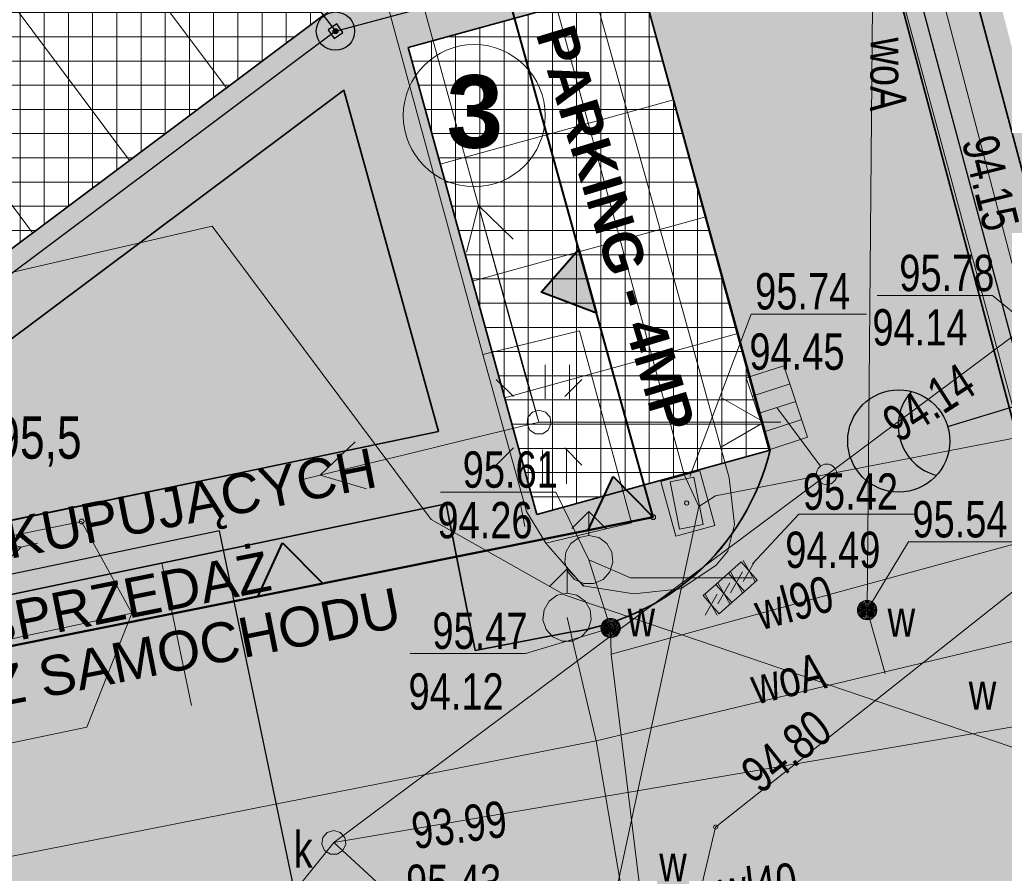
# Model space of a CAD drawing. Header units: metres. Extents: x -320 to 5572509, y -47 to 5960263.
# Tile 34 of 59: x 5572147 to 5572167, y 5960116 to 5960134. Entities that reach past the tile are written whole.
import ezdxf

# ---------------------------------------------------------------- set-up
doc = ezdxf.new("R2010")
doc.units = ezdxf.units.M
doc.header["$MEASUREMENT"] = 0
for name, color, linetype in [('203-Punkt_zalamania_granicy_dzi', 7, 'Continuous'), ('218-Granica_uzytku', 7, 'Continuous'), ('219-Linia_granicy', 7, 'Continuous'), ('422-Kraweznik_jezdni', 7, 'Continuous'), ('EGB_PunktGraniczny', 7, 'Continuous'), ('hydrant__punkt_', 7, 'Continuous'), ('IS_do likwidacji', 7, 'Continuous'), ('IS_KD', 7, 'Continuous'), ('komora_podziemna_-_przewod_tele', 7, 'Continuous'), ('kratka_sciekowa__punkt_', 7, 'Continuous'), ('kraweznik', 7, 'Continuous'), ('latarnia_na_slupie_lub_maszcie_', 7, 'Continuous'), ('Nowe_810-G Ogólne', 7, 'Continuous'), ('Nowe_830-G Teksty Etykiety', 7, 'Continuous'), ('Nowe_LINIA ZABUDOWY', 7, 'Continuous'), ('przewod_elektroenergetyczny__li', 7, 'Continuous'), ('przewod_elektroenergetyczny_nis', 7, 'Continuous'), ('przewod_inny__linia_', 7, 'Continuous'), ('przewod_kanalizacyjny__linia_', 7, 'Continuous'), ('przewod_telekomunikacyjny__lini', 7, 'Continuous'), ('przewod_wodociagowy__linia_', 7, 'Continuous'), ('przewod_wodociagowy__linia_-Atr', 7, 'Continuous'), ('punkt_o_okreslonej_wysokosci__s', 7, 'Continuous'), ('rzedne_teren', 7, 'Continuous'), ('slup__punkt_', 7, 'Continuous'), ('slup_EN', 7, 'Continuous'), ('szafa_sterownicza_-_siec_teleko', 7, 'Continuous'), ('trawnik', 7, 'Continuous'), ('wlaz_okragly_-_siec_kanalizacyj', 7, 'Continuous'), ('WOSZCZALSKI_kabel_ośw', 7, 'Continuous'), ('WOSZCZALSKI_słup', 7, 'Continuous'), ('WOSZCZALSKI_wlz', 7, 'Continuous'), ('zasuwa_-_siec_wodociagowa__punk', 7, 'Continuous')]:
    doc.layers.add(name, color=color, linetype=linetype)
doc.styles.add('GENERATED_STYLE_1', font='arial.ttf')
doc.styles.add('GENERATED_STYLE_2', font='arialbd.ttf')
doc.styles.add('GENERATED_STYLE_3', font='arial.ttf')
pattern_1 = [(0, (5572434.6074, 5960128.98037), (0, 0.5), []), (90, (5572434.6074, 5960128.98037), (-0.5, 0), [])]

# ---------------------------------------------------------------- blocks, each defined once
blk = doc.blocks.new('Wypełnienie_1', base_point=(5572434.607, 5960129.98))
at = {"layer": 'Nowe_810-G Ogólne', "linetype": 'Continuous', "lineweight": 0, "true_color": 0x233708}
blk.add_hatch(color=78, dxfattribs=at).paths.add_polyline_path([(5572160.166, 5960159.578), (5572160.72, 5960159.992), (5572170.082, 5960123.614), (5572169.753, 5960123.549), (5572169.706, 5960123.561)])
at = {"layer": 'Nowe_810-G Ogólne', "color": 18, "lineweight": 35, "true_color": 0x030303}
blk.add_line((5572169.706, 5960123.561), (5572160.166, 5960159.578), dxfattribs=at)
blk = doc.blocks.new('Wypełnienie_2', base_point=(5572434.607, 5960129.98))
at = {"layer": 'Nowe_810-G Ogólne', "linetype": 'Continuous', "lineweight": 0, "true_color": 0x515151}
blk.add_hatch(color=251, dxfattribs=at).paths.add_polyline_path([(5572158.432, 5960122.51), (5572159.071, 5960122.631), (5572159.069, 5960122.638)])
blk = doc.blocks.new('Wypełnienie_3', base_point=(5572434.607, 5960129.98))
at = {"layer": 'Nowe_810-G Ogólne', "linetype": 'Continuous', "lineweight": 18, "true_color": 0xaaaaaa}
h = blk.add_hatch(dxfattribs=at)
h.set_pattern_fill('HLNHER', color=253, style=0, pattern_type=2)
h.set_pattern_definition([(0, (5572149.7395, 5960118.78482), (0.4, 0.4), [1.2, -0.4]), (90, (5572150.1395, 5960118.78482), (0.4, 0.4), [1.2, -0.4])])
h.paths.add_polyline_path([(5572119.97, 5960117.89), (5572120.79, 5960116.24), (5572121.5, 5960115.44), (5572122.21, 5960114.9), (5572122.744, 5960114.747), (5572123.317, 5960114.61), (5572125.049, 5960114.484), (5572125.85, 5960114.536), (5572130.069, 5960115.384), (5572138.896, 5960117.224), (5572138.292, 5960120.162), (5572155.913, 5960123.836), (5572156.128, 5960122.746), (5572156.512, 5960120.804), (5572158.44, 5960121.177, 0.308603), (5572162.603, 5960124.945), (5572162.588, 5960124.941), (5572159.946, 5960134.586, 0.184142), (5572158.882, 5960138.039, 0.30603), (5572153.265, 5960140.081), (5572156.26, 5960136.077), (5572154.662, 5960134.882), (5572153.377, 5960133.921), (5572150.385, 5960137.922), (5572132.367, 5960124.445), (5572135.36, 5960120.444), (5572132.563, 5960118.352), (5572126.584, 5960126.337), (5572160.589, 5960151.83), (5572160.598, 5960151.818), (5572164.203, 5960138.326), (5572167.783, 5960124.929), (5572168.21, 5960124.22), (5572168.9, 5960123.8), (5572169.83, 5960123.57), (5572174.572, 5960124.504), (5572179.02, 5960125.38), (5572179.509, 5960123.378), (5572174.84, 5960122.49), (5572175.83, 5960117.16), (5572172.73, 5960116.07), (5572172.04, 5960115.89), (5572172.14, 5960115.5), (5572169.94, 5960114.91), (5572169.87, 5960115.15), (5572168.91, 5960114.87), (5572168.98, 5960114.64), (5572166.56, 5960113.95), (5572166.5, 5960114.18), (5572165.87, 5960114.02), (5572165.8, 5960114.35), (5572165.93, 5960114.38), (5572165.75, 5960115.18), (5572164.8, 5960114.95), (5572164.9, 5960114.62), (5572162.28, 5960113.85), (5572162.19, 5960114.18), (5572161.68, 5960114.04), (5572161.87, 5960113.34), (5572162, 5960113.37), (5572162.29, 5960112.25), (5572162.17, 5960112.22), (5572162.4, 5960111.41), (5572162.58, 5960111.47), (5572162.91, 5960110.26), (5572162.72, 5960110.2), (5572162.83, 5960109.77), (5572163.48, 5960110.04), (5572164.37, 5960110.27), (5572164.48, 5960109.75), (5572164.653, 5960109.787), (5572165.19, 5960107.36), (5572165.02, 5960107.32), (5572165.16, 5960106.72), (5572165.33, 5960106.75), (5572166.43, 5960101.86), (5572165.96, 5960101.76), (5572166.13, 5960100.99), (5572166.46, 5960101.07), (5572167.15, 5960097.97), (5572166.82, 5960097.9), (5572166.95, 5960097.33), (5572167.648, 5960093.703), (5572162.9, 5960092.8), (5572161.41, 5960092.47), (5572149.154, 5960089.965), (5572149.759, 5960086.924), (5572146.898, 5960086.382), (5572145.75, 5960086.12), (5572145.189, 5960089.209), (5572130.631, 5960086.296), (5572128.388, 5960097.519), (5572154.739, 5960102.778), (5572155.796, 5960097.376, 0.32921), (5572156.91, 5960099.21), (5572155.67, 5960105.421), (5572155.663, 5960105.419), (5572154.052, 5960113.522, 0.326644), (5572152.363, 5960114.76), (5572153.626, 5960108.47), (5572124.891, 5960102.732), (5572123.764, 5960109.015), (5572123.037, 5960107.846), (5572122.57, 5960106.94), (5572122.235, 5960105.804), (5572122.128, 5960104.217), (5572120.82, 5960112.281)])
h.paths.add_polyline_path([(5572160.986, 5960109.404), (5572161.476, 5960109.501), (5572161.772, 5960108.036), (5572163.15, 5960108.307), (5572165.611, 5960095.766), (5572163.741, 5960095.398)], flags=0)
at = {"layer": 'Nowe_810-G Ogólne', "color": 18, "lineweight": 35, "true_color": 0x030303}
for p, q in [((5572164.203, 5960138.326), (5572167.783, 5960124.929)), ((5572162.588, 5960124.941), (5572159.946, 5960134.586)), ((5572162.603, 5960124.945), (5572162.588, 5960124.941)), ((5572138.292, 5960120.162), (5572155.913, 5960123.836)), ((5572155.913, 5960123.836), (5572156.128, 5960122.746)), ((5572156.128, 5960122.746), (5572156.512, 5960120.804)), ((5572156.512, 5960120.804), (5572158.44, 5960121.177))]:
    blk.add_line(p, q, dxfattribs=at)
blk.add_arc((5572157.759, 5960126.113), 4.983, 277.8449, 346.4465, dxfattribs=at)
blk = doc.blocks.new('Wypełnienie_13', base_point=(5572434.607, 5960129.98))
at = {"layer": 'Nowe_810-G Ogólne', "linetype": 'Continuous', "lineweight": 0, "true_color": 0x233708}
blk.add_hatch(color=78, dxfattribs=at).paths.add_polyline_path([(5572160.166, 5960159.578), (5572160.72, 5960159.992), (5572170.082, 5960123.614), (5572169.753, 5960123.549), (5572169.706, 5960123.561)])
at = {"layer": 'Nowe_810-G Ogólne', "color": 18, "lineweight": 35, "true_color": 0x030303}
blk.add_line((5572169.706, 5960123.561), (5572160.166, 5960159.578), dxfattribs=at)
blk = doc.blocks.new('Wypełnienie_26', base_point=(5572434.607, 5960129.98))
at = {"layer": 'Nowe_810-G Ogólne', "linetype": 'Continuous', "lineweight": 18, "true_color": 0x929292}
h = blk.add_hatch(dxfattribs=at)
h.set_pattern_fill('SIATKA_25X25', color=252, style=0, pattern_type=2)
h.set_pattern_definition(pattern_1)
h.paths.add_polyline_path([(5572150.383, 5960137.92), (5572132.362, 5960124.448), (5572135.353, 5960120.446), (5572153.374, 5960133.919)])
at = {"layer": 'Nowe_810-G Ogólne', "color": 18, "lineweight": 35, "true_color": 0x030303}
blk.add_line((5572135.353, 5960120.446), (5572153.374, 5960133.919), dxfattribs=at)
blk = doc.blocks.new('Wypełnienie_27', base_point=(5572434.607, 5960129.98))
at = {"layer": 'Nowe_810-G Ogólne', "linetype": 'Continuous', "lineweight": 18, "true_color": 0x929292}
h = blk.add_hatch(dxfattribs=at)
h.set_pattern_fill('SIATKA_25X25', color=252, style=0, pattern_type=2)
h.set_pattern_definition(pattern_1)
h.paths.add_polyline_path([(5572155.126, 5960133.258), (5572157.783, 5960123.615), (5572162.604, 5960124.944), (5572159.946, 5960134.586)])
at = {"layer": 'Nowe_810-G Ogólne', "color": 18, "lineweight": 35, "true_color": 0x030303}
for p, q in [((5572159.946, 5960134.586), (5572155.126, 5960133.258)), ((5572162.604, 5960124.944), (5572159.946, 5960134.586)), ((5572155.126, 5960133.258), (5572157.783, 5960123.615)), ((5572157.783, 5960123.615), (5572162.604, 5960124.944))]:
    blk.add_line(p, q, dxfattribs=at)
blk = doc.blocks.new('Wypełnienie_56', base_point=(5572434.607, 5960129.98))
at = {"layer": 'Nowe_810-G Ogólne', "linetype": 'Continuous', "lineweight": 0, "true_color": 0x233708}
blk.add_hatch(color=78, dxfattribs=at).paths.add_polyline_path([(5572139.985, 5960122.051), (5572153.795, 5960132.377), (5572155.752, 5960125.328)])
at = {"layer": 'Nowe_810-G Ogólne', "color": 18, "lineweight": 35, "true_color": 0x030303}
for p, q in [((5572139.985, 5960122.051), (5572153.795, 5960132.377)), ((5572153.795, 5960132.377), (5572155.752, 5960125.328)), ((5572155.752, 5960125.328), (5572139.985, 5960122.051))]:
    blk.add_line(p, q, dxfattribs=at)
blk = doc.blocks.new('Wypełnienie_60', base_point=(5572434.607, 5960129.98))
at = {"layer": 'Nowe_810-G Ogólne', "linetype": 'Continuous', "lineweight": 0, "true_color": 0x233708}
blk.add_hatch(color=78, dxfattribs=at).paths.add_polyline_path([(5572168.35, 5960090.54), (5572166.95, 5960097.33), (5572176.85, 5960099.97), (5572172.73, 5960116.07), (5572175.068, 5960117.033), (5572175.38, 5960115.42), (5572181.24, 5960093.01), (5572172.22, 5960091.32)])
at = {"layer": 'Nowe_810-G Ogólne', "color": 18, "lineweight": 35, "true_color": 0x030303}
for p, q in [((5572172.73, 5960116.07), (5572175.068, 5960117.033)), ((5572175.068, 5960117.033), (5572175.38, 5960115.42)), ((5572176.85, 5960099.97), (5572172.73, 5960116.07)), ((5572175.38, 5960115.42), (5572181.24, 5960093.01)), ((5572166.95, 5960097.33), (5572176.85, 5960099.97)), ((5572168.35, 5960090.54), (5572166.95, 5960097.33)), ((5572181.24, 5960093.01), (5572172.22, 5960091.32)), ((5572172.22, 5960091.32), (5572168.35, 5960090.54))]:
    blk.add_line(p, q, dxfattribs=at)
blk = doc.blocks.new('EGBP04_03')
at = {"layer": '203-Punkt_zalamania_granicy_dzi', "color": 7, "lineweight": 13}
blk.add_circle((0, 0), 0.05, dxfattribs=at)
blk = doc.blocks.new('US05')
at = {"layer": 'kratka_sciekowa__punkt_', "color": 7, "lineweight": 13}
for p, q in [((-0.525, 0.25), (-0.175, 0.25)), ((-0.525, -0.25), (-0.525, 0.25)), ((-0.175, 0.25), (0.175, 0.25)), ((-0.175, -0.25), (-0.175, 0.25)), ((0.175, 0.25), (0.525, 0.25)), ((0.175, -0.25), (0.175, 0.25)), ((0.525, -0.25), (0.525, 0.25)), ((-0.525, -0.25), (-0.175, -0.25)), ((-0.175, -0.25), (0.175, -0.25)), ((0.175, -0.25), (0.525, -0.25))]:
    blk.add_line(p, q, dxfattribs=at)
blk = doc.blocks.new('US22')
at = {"layer": 'wlaz_okragly_-_siec_kanalizacyj', "color": 7, "lineweight": 13}
for p, q in [((-0.2274, 0.1039), (-0.1352, 0.2103)), ((-0.1352, 0.2103), (0, 0.25)), ((0, 0.25), (0.1352, 0.2103)), ((0.1352, 0.2103), (0.2274, 0.1039)), ((-0.2475, -0.0356), (-0.2274, 0.1039)), ((0.2274, 0.1039), (0.2475, -0.0356)), ((-0.1889, -0.1637), (-0.2475, -0.0356)), ((-0.0704, -0.2399), (-0.1889, -0.1637)), ((0.1889, -0.1637), (0.0704, -0.2399)), ((0.2475, -0.0356), (0.1889, -0.1637)), ((0.0704, -0.2399), (-0.0704, -0.2399))]:
    blk.add_line(p, q, dxfattribs=at)
blk = doc.blocks.new('US19')
at = {"layer": 'szafa_sterownicza_-_siec_teleko', "color": 7, "lineweight": 13}
for p, q in [((-0.5, 0.25), (0.5, 0.25)), ((-0.5, -0.25), (-0.5, 0.25)), ((0.5, -0.25), (0.5, 0.25)), ((-0.5, -0.25), (0.5, -0.25))]:
    blk.add_line(p, q, dxfattribs=at)
blk = doc.blocks.new('PW01')
at = {"layer": 'punkt_o_okreslonej_wysokosci__s', "color": 7, "lineweight": 13}
for p, q in [((-0.045, 0), (-0.0318, 0.0318)), ((-0.0318, -0.0318), (-0.045, 0)), ((-0.0318, 0.0318), (0, 0.045)), ((0, 0.045), (0.0318, 0.0318)), ((0.0318, 0.0318), (0.045, 0)), ((0.045, 0), (0.0318, -0.0318)), ((0, -0.045), (-0.0318, -0.0318)), ((0.0318, -0.0318), (0, -0.045))]:
    blk.add_line(p, q, dxfattribs=at)
blk = doc.blocks.new('US02')
at = {"layer": 'hydrant__punkt_', "color": 7, "lineweight": 13}
for p, q in [((0, 1), (-0.353, 0.647)), ((0, 1), (0.354, 0.647)), ((0, 0.5), (0, 1)), ((-0.3716, 0.3346), (-0.2034, 0.4568)), ((-0.2034, 0.4568), (0, 0.5)), ((0, 0.5), (0.2034, 0.4568)), ((0.2034, 0.4568), (0.3716, 0.3346)), ((-0.4755, 0.1545), (-0.3716, 0.3346)), ((0.3716, 0.3346), (0.4755, 0.1545)), ((-0.4973, -0.0523), (-0.4755, 0.1545)), ((0.4755, 0.1545), (0.4973, -0.0523)), ((-0.433, -0.25), (-0.4973, -0.0523)), ((0.4973, -0.0523), (0.433, -0.25)), ((-0.2939, -0.4045), (-0.433, -0.25)), ((-0.104, -0.4891), (-0.2939, -0.4045)), ((0.2939, -0.4045), (0.104, -0.4891)), ((0.433, -0.25), (0.2939, -0.4045)), ((0.104, -0.4891), (-0.104, -0.4891))]:
    blk.add_line(p, q, dxfattribs=at)
blk = doc.blocks.new('SUUS25')
at = {"layer": 'zasuwa_-_siec_wodociagowa__punk', "color": 7, "lineweight": 13}
for radius in [0.2, 0.18, 0.16, 0.14, 0.12, 0.1, 0.08, 0.06, 0.04, 0.02]:
    blk.add_circle((0, 0), radius, dxfattribs=at)
blk = doc.blocks.new('SM011')
at = {"layer": 'latarnia_na_slupie_lub_maszcie_', "color": 7, "lineweight": 13}
for p, q in [((-0.53, 0.531), (-0.883, 0.884)), ((0.531, 0.531), (0.884, 0.884)), ((-0.53, -0.53), (-0.883, -0.883)), ((0.531, -0.53), (0.884, -0.883))]:
    blk.add_line(p, q, dxfattribs=at)
blk = doc.blocks.new('SM04')
at = {"layer": 'slup__punkt_', "color": 7, "lineweight": 13}
for p, q in [((-0.2274, 0.1039), (-0.1352, 0.2103)), ((-0.1352, 0.2103), (0, 0.25)), ((0, 0.25), (0.1352, 0.2103)), ((0.1352, 0.2103), (0.2274, 0.1039)), ((-0.2475, -0.0356), (-0.2274, 0.1039)), ((0.2274, 0.1039), (0.2475, -0.0356)), ((-0.1889, -0.1637), (-0.2475, -0.0356)), ((-0.0704, -0.2399), (-0.1889, -0.1637)), ((0.1889, -0.1637), (0.0704, -0.2399)), ((0.2475, -0.0356), (0.1889, -0.1637)), ((0.0704, -0.2399), (-0.0704, -0.2399))]:
    blk.add_line(p, q, dxfattribs=at)
blk = doc.blocks.new('PE04')
at = {"layer": 'przewod_elektroenergetyczny_nis', "color": 7, "lineweight": 13}
for p, q in [((4.65, 0), (3.784, 0.5)), ((0.65, 0), (0, 0)), ((0.65, 0), (1.65, 0)), ((1.65, 0), (2.65, 0)), ((2.65, 0), (3.65, 0)), ((3.65, 0), (4.65, 0)), ((4.65, 0), (3.784, -0.5)), ((4.65, 0), (5, 0))]:
    blk.add_line(p, q, dxfattribs=at)
blk = doc.blocks.new('PTTU04_01')
at = {"layer": 'trawnik', "color": 7, "lineweight": 13}
for p, q in [((-0.25, -0.35), (-0.25, 0.35)), ((0.25, -0.35), (0.25, 0.35))]:
    blk.add_line(p, q, dxfattribs=at)
blk = doc.blocks.new('RTPW02')
at = {"layer": 'rzedne_teren', "color": 7, "lineweight": 13}
blk.add_circle((0, 0), 0.05, dxfattribs=at)
blk = doc.blocks.new('Wypełnienie_99', base_point=(5572434.607, 5960129.98))
at = {"layer": 'WOSZCZALSKI_słup', "linetype": 'Continuous', "lineweight": 30}
blk.add_hatch(color=240, dxfattribs=at).paths.add_polyline_path([(5572153.584, 5960133.569, 1), (5572153.665, 5960133.626, 1)])
blk = doc.blocks.new('Wypełnienie_102', base_point=(5572434.607, 5960129.98))
at = {"layer": 'WOSZCZALSKI_kabel_ośw', "linetype": 'Continuous', "lineweight": 30}
blk.add_hatch(color=240, dxfattribs=at).paths.add_polyline_path([(5572165.526, 5960126.155, 0.564462), (5572166.045, 5960124.425, 0.564462)])
blk = doc.blocks.new('Wypełnienie_143', base_point=(5572434.607, 5960129.98))
at = {"layer": 'Nowe_810-G Ogólne', "linetype": 'Continuous', "lineweight": 0, "true_color": 0x5b5b5b}
h = blk.add_hatch(color=251, dxfattribs=at)
h.paths.add_polyline_path([(5572118.126, 5960128.181), (5572119.97, 5960117.893), (5572120.711, 5960116.412), (5572121.5, 5960115.443), (5572122.371, 5960114.84), (5572123.316, 5960114.613), (5572124.147, 5960114.539), (5572124.98, 5960114.483), (5572125.85, 5960114.539), (5572130.065, 5960115.386), (5572138.895, 5960117.227), (5572138.291, 5960120.165), (5572155.912, 5960123.839), (5572156.511, 5960120.807), (5572158.333, 5960121.167, 0.318488), (5572162.603, 5960124.948), (5572157.783, 5960123.619), (5572155.125, 5960133.261), (5572159.945, 5960134.589, 0.184142), (5572158.881, 5960138.042), (5572132.562, 5960118.355), (5572123.565, 5960130.372), (5572155.78, 5960154.455), (5572159.267, 5960157.045), (5572160.598, 5960151.821), (5572163.212, 5960141.969), (5572163.321, 5960141.619), (5572163.485, 5960141.016), (5572167.782, 5960124.932), (5572168.21, 5960124.223), (5572168.9, 5960123.803), (5572169.694, 5960123.607), (5572160.503, 5960158.308), (5572160.166, 5960159.581), (5572136.352, 5960141.794), (5572136.354, 5960141.791), (5572129.926, 5960136.903, -0.040759), (5572129.106, 5960136.383), (5572126.201, 5960134.213), (5572120.162, 5960129.702)])
h.paths.add_polyline_path([(5572122.27, 5960117.41), (5572120.448, 5960128.043), (5572122.367, 5960129.477), (5572131.139, 5960117.74), (5572123.97, 5960116.303)], flags=0)
h.paths.add_polyline_path([(5572155.752, 5960125.328), (5572140.034, 5960122.087), (5572153.795, 5960132.377)], flags=0)
at = {"layer": 'Nowe_810-G Ogólne', "color": 7, "lineweight": 13}
for p, q in [((5572169.694, 5960123.607), (5572160.503, 5960158.308)), ((5572163.485, 5960141.016), (5572167.782, 5960124.932)), ((5572158.881, 5960138.042), (5572132.562, 5960118.355)), ((5572155.125, 5960133.261), (5572159.945, 5960134.589)), ((5572157.783, 5960123.619), (5572155.125, 5960133.261)), ((5572140.034, 5960122.087), (5572153.795, 5960132.377)), ((5572153.795, 5960132.377), (5572155.752, 5960125.328)), ((5572155.752, 5960125.328), (5572140.034, 5960122.087)), ((5572162.603, 5960124.948), (5572157.783, 5960123.619)), ((5572138.291, 5960120.165), (5572155.912, 5960123.839)), ((5572155.912, 5960123.839), (5572156.511, 5960120.807)), ((5572156.511, 5960120.807), (5572158.333, 5960121.167))]:
    blk.add_line(p, q, dxfattribs=at)
blk.add_arc((5572157.801, 5960126.069), 4.931, 276.1904, 346.8547, dxfattribs=at)
blk = doc.blocks.new('Wypełnienie_157', base_point=(5572434.607, 5960129.98))
at = {"layer": 'Nowe_LINIA ZABUDOWY', "linetype": 'Continuous', "lineweight": 40}
blk.add_hatch(color=250, dxfattribs=at).paths.add_polyline_path([(5572152.02, 5960121.918), (5572152.532, 5960123.027), (5572153.363, 5960122.188)])
at = {"layer": 'Nowe_LINIA ZABUDOWY', "color": 250, "lineweight": 40}
for p, q in [((5572152.02, 5960121.918), (5572152.532, 5960123.027)), ((5572152.532, 5960123.027), (5572153.363, 5960122.188)), ((5572153.363, 5960122.188), (5572152.02, 5960121.918))]:
    blk.add_line(p, q, dxfattribs=at)
blk = doc.blocks.new('Wypełnienie_158', base_point=(5572434.607, 5960129.98))
at = {"layer": 'Nowe_LINIA ZABUDOWY', "linetype": 'Continuous', "lineweight": 40}
blk.add_hatch(color=250, dxfattribs=at).paths.add_polyline_path([(5572158.847, 5960123.29), (5572159.359, 5960124.399), (5572160.19, 5960123.56)])
at = {"layer": 'Nowe_LINIA ZABUDOWY', "color": 250, "lineweight": 40}
for p, q in [((5572158.847, 5960123.29), (5572159.359, 5960124.399)), ((5572159.359, 5960124.399), (5572160.19, 5960123.56)), ((5572160.19, 5960123.56), (5572158.847, 5960123.29))]:
    blk.add_line(p, q, dxfattribs=at)
blk = doc.blocks.new('Wypełnienie_165', base_point=(5572434.607, 5960129.98))
at = {"layer": 'Nowe_LINIA ZABUDOWY', "linetype": 'Continuous', "lineweight": 40}
blk.add_hatch(color=250, dxfattribs=at).paths.add_polyline_path([(5572159.019, 5960127.776), (5572157.877, 5960128.206), (5572158.653, 5960129.096)])
at = {"layer": 'Nowe_LINIA ZABUDOWY', "color": 250, "lineweight": 40}
for p, q in [((5572157.877, 5960128.206), (5572158.653, 5960129.096)), ((5572158.653, 5960129.096), (5572159.019, 5960127.776)), ((5572159.019, 5960127.776), (5572157.877, 5960128.206))]:
    blk.add_line(p, q, dxfattribs=at)

msp = doc.modelspace()

# ---------------------------------------------------------------- linework, layer by layer
at = {"layer": '218-Granica_uzytku', "color": 3, "lineweight": 18, "flags": 128}
for points in [[(5572160.19, 5960123.56), (5572147.48, 5960169.35)], [(5572147.48, 5960169.35), (5572160.19, 5960123.56)], [(5572123.97, 5960116.3), (5572160.19, 5960123.56)], [(5572160.19, 5960123.56), (5572123.97, 5960116.3)]]:
    msp.add_lwpolyline(points, dxfattribs=at)
at = {"layer": '219-Linia_granicy', "color": 178, "lineweight": 18, "flags": 128}
for points in [[(5572160.19, 5960123.56), (5572147.48, 5960169.35)], [(5572160.19, 5960123.56), (5572123.97, 5960116.3)]]:
    msp.add_lwpolyline(points, dxfattribs=at)
at = {"layer": '422-Kraweznik_jezdni', "color": 7, "lineweight": 13, "flags": 128}
for points in [[(5572155.38, 5960147.24), (5572160.78, 5960127.9)], [(5572164.15, 5960138.66), (5572167.86, 5960124.95)], [(5572160.78, 5960127.9), (5572161.76, 5960124.37)], [(5572161.76, 5960124.37), (5572161.87, 5960123.41)], [(5572161.87, 5960123.41), (5572161.73, 5960122.86)], [(5572161.73, 5960122.86), (5572161.49, 5960122.57)], [(5572161.49, 5960122.57), (5572160.76, 5960122.08)], [(5572159.79, 5960121.98), (5572158.74, 5960122.14)], [(5572160.76, 5960122.08), (5572159.79, 5960121.98)]]:
    msp.add_lwpolyline(points, dxfattribs=at)
at = {"layer": 'IS_do likwidacji', "color": 1, "lineweight": 18}
for p, q in [((5572162.049, 5960122.23), (5572162.299, 5960122.663)), ((5572162.299, 5960122.23), (5572162.049, 5960122.663)), ((5572161.786, 5960121.999), (5572162.036, 5960122.432)), ((5572162.036, 5960121.999), (5572161.786, 5960122.432)), ((5572161.524, 5960121.768), (5572161.774, 5960122.201)), ((5572161.774, 5960121.768), (5572161.524, 5960122.201)), ((5572161.261, 5960121.537), (5572161.511, 5960121.97)), ((5572161.511, 5960121.537), (5572161.261, 5960121.97))]:
    msp.add_line(p, q, dxfattribs=at)
at = {"layer": 'IS_KD', "color": 3, "lineweight": 18}
for p, q in [((5572162.891, 5960126.685), (5572162.11, 5960126.436)), ((5572163.381, 5960125.215), (5572162.891, 5960126.685)), ((5572162.11, 5960126.436), (5572162.603, 5960124.956)), ((5572163.016, 5960126.311), (5572162.234, 5960126.062)), ((5572163.136, 5960125.95), (5572162.355, 5960125.701)), ((5572162.745, 5960125.825), (5572163.647, 5960124.615)), ((5572163.261, 5960125.574), (5572162.48, 5960125.325)), ((5572162.603, 5960124.956), (5572163.381, 5960125.215))]:
    msp.add_line(p, q, dxfattribs=at)
msp.add_circle((5572163.774, 5960124.444), 0.213, dxfattribs=at)
at = {"layer": 'komora_podziemna_-_przewod_tele', "color": 30, "lineweight": 18, "flags": 128}
msp.add_lwpolyline([(5572161.15, 5960124.52), (5572161.46, 5960123.39), (5572160.66, 5960123.17), (5572160.35, 5960124.3)], close=True, dxfattribs=at)
at = {"layer": 'kraweznik', "color": 7, "lineweight": 13, "flags": 128}
for points in [[(5572117.996, 5960142.349), (5572117.81, 5960142.33), (5572115.9, 5960140.6), (5572114.44, 5960148.94), (5572116.68, 5960148.47), (5572123.75, 5960149.61), (5572130.43, 5960154.23), (5572132.37, 5960151.37), (5572139.13, 5960156.12), (5572140.8, 5960153.17), (5572147.23, 5960157.86), (5572149.06, 5960154.84), (5572156.67, 5960126.92), (5572157.57, 5960123.68), (5572157.97, 5960123.02)], [(5572148.38, 5960123.47), (5572124.32, 5960118.54), (5572120.1, 5960142.56), (5572117.81, 5960142.33)], [(5572148.38, 5960123.47), (5572149.42, 5960121.58)], [(5572157.97, 5960123.02), (5572158.74, 5960122.14)], [(5572149.42, 5960121.58), (5572148.49, 5960119.22), (5572143.25, 5960118.13)]]:
    msp.add_lwpolyline(points, dxfattribs=at)
at = {"layer": 'Nowe_810-G Ogólne', "color": 250, "lineweight": 40}
for q in [(5572147.48, 5960169.35), (5572123.967, 5960116.281)]:
    msp.add_line((5572160.19, 5960123.56), q, dxfattribs=at)
at = {"layer": 'Nowe_810-G Ogólne', "color": 250, "lineweight": 18, "true_color": 0x1f1f1f}
for p, q in [((5572151.374, 5960132.425), (5572148.38, 5960136.424)), ((5572149.371, 5960130.929), (5572146.377, 5960134.928)), ((5572159.946, 5960134.586), (5572155.126, 5960133.258)), ((5572147.368, 5960129.433), (5572144.374, 5960133.432)), ((5572160.61, 5960132.176), (5572155.79, 5960130.848)), ((5572161.275, 5960129.765), (5572156.454, 5960128.437)), ((5572161.939, 5960127.355), (5572157.119, 5960126.027)), ((5572157.539, 5960123.365), (5572157.439, 5960123.863)), ((5572150.039, 5960122.611), (5572150.652, 5960119.671))]:
    msp.add_line(p, q, dxfattribs=at)
at = {"layer": 'Nowe_810-G Ogólne', "color": 7, "lineweight": 50}
msp.add_line((5572123.97, 5960116.303), (5572160.19, 5960123.56), dxfattribs=at)
at = {"layer": 'Nowe_810-G Ogólne', "color": 7, "lineweight": 13}
msp.add_circle((5572156.492, 5960131.854), 1.467, dxfattribs=at)
at = {"layer": 'przewod_elektroenergetyczny__li', "color": 1, "lineweight": 18, "flags": 128}
msp.add_lwpolyline([(5572143.62, 5960167.89), (5572146.81, 5960164.17), (5572149.17, 5960157.26), (5572150.31, 5960152.83), (5572150.4, 5960152.11), (5572150.66, 5960151.67), (5572152.71, 5960144.06), (5572157.52, 5960126.59), (5572157.83, 5960125.52)], dxfattribs=at)
at = {"layer": 'przewod_inny__linia_', "color": 7, "lineweight": 13, "flags": 128}
msp.add_lwpolyline([(5572133.762, 5960052.195), (5572133.34, 5960053.97), (5572127.73, 5960082.35), (5572127.21, 5960084.14), (5572133.78, 5960085.74), (5572135.13, 5960085.21), (5572146.3, 5960087.75), (5572150.19, 5960089.61), (5572159.12, 5960091.48), (5572158.21, 5960100.55), (5572159.67, 5960109.54), (5572161.48, 5960117.16), (5572169.39, 5960123.42), (5572171.01, 5960124.72), (5572179.14, 5960128.14), (5572179.07, 5960128.56)], dxfattribs=at)
at = {"layer": 'przewod_kanalizacyjny__linia_', "color": 34, "lineweight": 18, "flags": 128}
for points in [[(5572161.58, 5960151.78), (5572167.94, 5960127.53)], [(5572202.507, 5960124.967), (5572201.36, 5960124.81), (5572190.36, 5960123.1), (5572153.59, 5960116.84), (5572167.94, 5960127.53), (5572153.59, 5960116.84), (5572137.52, 5960096.89), (5572126.7, 5960083.78)]]:
    msp.add_lwpolyline(points, dxfattribs=at)
at = {"layer": 'przewod_telekomunikacyjny__lini', "color": 30, "lineweight": 18, "flags": 128}
for points in [[(5572161.13, 5960123.78), (5572160.83, 5960124.44), (5572152.78, 5960153.93), (5572148.33, 5960170.33), (5572152.99, 5960190.69)], [(5572173.72, 5960116.73), (5572158.37, 5960121.95), (5572155.6, 5960123.51), (5572151.08, 5960129.57), (5572135.76, 5960126.04), (5572112.74, 5960120.84), (5572111.82, 5960116.12), (5572115.14, 5960098.72), (5572118.22, 5960085.33), (5572117.09, 5960082.04), (5572117.18, 5960081.37)], [(5572153.64, 5960088.89), (5572161.13, 5960123.78), (5572161.48, 5960124), (5572168.11, 5960125.28), (5572173.71, 5960126.63), (5572174.31, 5960127.43)]]:
    msp.add_lwpolyline(points, dxfattribs=at)
at = {"layer": 'przewod_wodociagowy__linia_', "color": 7, "lineweight": 20, "flags": 128}
for points in [[(5572164.98, 5960120.33), (5572164.61, 5960121.64), (5572164.76, 5960138.84), (5572159.9, 5960155.73), (5572163.83, 5960157.05), (5572163.96, 5960157.09)], [(5572159.32, 5960120.73), (5572170.89, 5960123.89), (5572180.8, 5960125.8), (5572188.78, 5960127.45), (5572195.32, 5960126.89), (5572200.59, 5960127.87), (5572201.866, 5960128.046)], [(5572123.96, 5960088.84), (5572124.25, 5960088.85), (5572137.01, 5960090.95), (5572153.52, 5960093.67), (5572162.8, 5960095.46), (5572163.49, 5960095.6), (5572159.94, 5960115.68), (5572159.32, 5960120.73), (5572159.31, 5960121.27), (5572158.86, 5960122.68)], [(5572158.41, 5960121.49), (5572159.01, 5960118.94), (5572163.47, 5960092.82), (5572155.89, 5960091.3), (5572137.74, 5960087.68), (5572139.2, 5960083.59)], [(5572159.01, 5960118.94), (5572167.64, 5960121)], [(5572119.95, 5960111.06), (5572140.45, 5960115.28), (5572159.01, 5960118.94)]]:
    msp.add_lwpolyline(points, dxfattribs=at)
at = {"layer": 'punkt_o_okreslonej_wysokosci__s', "color": 34, "lineweight": 18, "flags": 128}
for points in [[(5572167.94, 5960127.53), (5572167.198, 5960128.135), (5572164.817, 5960128.135)], [(5572162.241, 5960122.593), (5572163.201, 5960123.62), (5572165.582, 5960123.62)], [(5572153.59, 5960116.84), (5572155.003, 5960115.541), (5572157.384, 5960115.541)]]:
    msp.add_lwpolyline(points, dxfattribs=at)
at = {"layer": 'punkt_o_okreslonej_wysokosci__s', "color": 30, "lineweight": 18, "flags": 128}
msp.add_lwpolyline([(5572160.943, 5960124.397), (5572162.215, 5960127.756), (5572164.596, 5960127.756)], dxfattribs=at)
at = {"layer": 'punkt_o_okreslonej_wysokosci__s', "color": 7, "lineweight": 20, "flags": 128}
for points in [[(5572158.86, 5960122.68), (5572158.176, 5960124.075), (5572155.795, 5960124.075)], [(5572164.61, 5960121.64), (5572165.464, 5960123.048), (5572167.845, 5960123.048)], [(5572159.31, 5960121.27), (5572157.552, 5960120.745), (5572155.171, 5960120.745)]]:
    msp.add_lwpolyline(points, dxfattribs=at)
at = {"layer": 'punkt_o_okreslonej_wysokosci__s', "color": 7, "lineweight": 13, "flags": 128}
msp.add_lwpolyline([(5572158.86, 5960122.68), (5572159.72, 5960122.31), (5572162.225, 5960122.31)], dxfattribs=at)
at = {"layer": 'trawnik', "color": 7, "lineweight": 13, "flags": 128}
msp.add_lwpolyline([(5572156.67, 5960126.92), (5572158.67, 5960127.41), (5572159.74, 5960123.44), (5572157.97, 5960123.02), (5572157.57, 5960123.68)], close=True, dxfattribs=at)
for points in [[(5572148.38, 5960123.47), (5572124.32, 5960118.54)], [(5572149.42, 5960121.58), (5572148.38, 5960123.47)], [(5572124.58, 5960116.27), (5572149.42, 5960121.58)]]:
    msp.add_lwpolyline(points, dxfattribs=at)
at = {"layer": 'WOSZCZALSKI_kabel_ośw', "color": 240, "lineweight": 30}
for p, q in [((5572152.569, 5960134.976), (5572153.625, 5960133.598)), ((5572166.274, 5960125.436), (5572167.936, 5960125.935))]:
    msp.add_line(p, q, dxfattribs=at)
msp.add_circle((5572165.263, 5960125.133), 1.055, dxfattribs=at)
msp.add_arc((5572166.307, 5960125.447), 1.055, 137.8031, 255.5755, dxfattribs=at)
at = {"layer": 'WOSZCZALSKI_słup', "color": 240, "lineweight": 30, "flags": 128}
msp.add_lwpolyline([(5572153.651, 5960133.75), (5572153.473, 5960133.624), (5572153.599, 5960133.446), (5572153.776, 5960133.572)], close=True, dxfattribs=at)
at = {"layer": 'WOSZCZALSKI_słup', "color": 240, "lineweight": 30}
for radius in [0.396, 0.0495]:
    msp.add_circle((5572153.625, 5960133.598), radius, dxfattribs=at)
at = {"layer": 'WOSZCZALSKI_wlz', "color": 240, "lineweight": 30}
for p, q in [((5572162.862, 5960144.879), (5572167.936, 5960125.935)), ((5572153.625, 5960133.598), (5572165.063, 5960136.662)), ((5572153.625, 5960133.598), (5572139.603, 5960123.115)), ((5572151.228, 5960123.277), (5572144.889, 5960121.956)), ((5572153.177, 5960113.93), (5572151.228, 5960123.277))]:
    msp.add_line(p, q, dxfattribs=at)

# ---------------------------------------------------------------- block references
at = {"layer": '203-Punkt_zalamania_granicy_dzi', "color": 7, "lineweight": 13}
msp.add_blockref('EGBP04_03', (5572160.19, 5960123.56), dxfattribs=at)
at = {"layer": 'EGB_PunktGraniczny', "color": 3, "lineweight": 18}
msp.add_blockref('EGBP04_03', (5572160.19, 5960123.56), dxfattribs=at)
at = {"layer": 'hydrant__punkt_', "color": 7, "lineweight": 13}
msp.add_blockref('US02', (5572158.86, 5960122.68), dxfattribs=at)
at = {"layer": 'hydrant__punkt_', "color": 7, "lineweight": 13, "rotation": 0.0008399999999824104}
msp.add_blockref('US02', (5572158.41, 5960121.49), dxfattribs=at)
at = {"layer": 'kratka_sciekowa__punkt_', "color": 7, "lineweight": 13, "rotation": 41.28734000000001}
msp.add_blockref('US05', (5572161.78, 5960122.1), dxfattribs=at)
at = {"layer": 'latarnia_na_slupie_lub_maszcie_', "color": 7, "lineweight": 13, "rotation": 0.0008399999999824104}
msp.add_blockref('SM011', (5572157.83, 5960125.52), dxfattribs=at)
at = {"layer": 'Nowe_810-G Ogólne', "color": 62, "lineweight": 18, "true_color": 0x8edf20}
for name in ['Wypełnienie_1', 'Wypełnienie_13', 'Wypełnienie_56', 'Wypełnienie_60']:
    msp.add_blockref(name, (5572434.607, 5960129.98), dxfattribs=at)
at = {"layer": 'Nowe_810-G Ogólne', "color": 253, "lineweight": 18, "true_color": 0xb6b6b6}
msp.add_blockref('Wypełnienie_143', (5572434.607, 5960129.98), dxfattribs=at)
at = {"layer": 'Nowe_810-G Ogólne', "color": 253, "lineweight": 18, "true_color": 0xaaaaaa}
msp.add_blockref('Wypełnienie_3', (5572434.607, 5960129.98), dxfattribs=at)
at = {"layer": 'Nowe_810-G Ogólne', "color": 252, "lineweight": 18, "true_color": 0x929292}
for name in ['Wypełnienie_26', 'Wypełnienie_27']:
    msp.add_blockref(name, (5572434.607, 5960129.98), dxfattribs=at)
at = {"layer": 'Nowe_810-G Ogólne', "color": 251, "lineweight": 18, "true_color": 0x6d6d6d}
msp.add_blockref('Wypełnienie_2', (5572434.607, 5960129.98), dxfattribs=at)
at = {"layer": 'Nowe_LINIA ZABUDOWY', "color": 250, "lineweight": 40}
for name in ['Wypełnienie_165', 'Wypełnienie_158', 'Wypełnienie_157']:
    msp.add_blockref(name, (5572434.607, 5960129.98), dxfattribs=at)
at = {"layer": 'przewod_elektroenergetyczny_nis', "color": 1, "lineweight": 18}
for p, rotation in [((5572157.83, 5960125.52), 105.61331), ((5572157.83, 5960125.52), 193.5565999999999), ((5572142.61, 5960121.85), 13.55618)]:
    msp.add_blockref('PE04', p, dxfattribs=dict(at, rotation=rotation))
at = {"layer": 'punkt_o_okreslonej_wysokosci__s', "color": 30, "lineweight": 18, "rotation": 281.29936}
msp.add_blockref('PW01', (5572160.88, 5960123.85), dxfattribs=at)
at = {"layer": 'punkt_o_okreslonej_wysokosci__s', "color": 7, "lineweight": 13, "rotation": 0.0008399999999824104}
msp.add_blockref('PW01', (5572161.48, 5960117.16), dxfattribs=at)
at = {"layer": 'rzedne_teren', "color": 7, "lineweight": 13}
msp.add_blockref('RTPW02', (5572148.38, 5960123.47), dxfattribs=at)
at = {"layer": 'slup__punkt_', "color": 7, "lineweight": 13}
msp.add_blockref('SM04', (5572157.83, 5960125.52), dxfattribs=at)
at = {"layer": 'slup_EN', "color": 1, "lineweight": 18}
msp.add_blockref('PE04', (5572157.83, 5960125.52), dxfattribs=at)
at = {"layer": 'szafa_sterownicza_-_siec_teleko', "color": 7, "lineweight": 13, "rotation": 281.29936}
msp.add_blockref('US19', (5572160.88, 5960123.85), dxfattribs=at)
at = {"layer": 'trawnik', "color": 7, "lineweight": 13}
for p in [(5572158.21, 5960126.357), (5572158.15, 5960124.6)]:
    msp.add_blockref('PTTU04_01', p, dxfattribs=at)
at = {"layer": 'wlaz_okragly_-_siec_kanalizacyj', "color": 7, "lineweight": 13, "rotation": 0.0008399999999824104}
msp.add_blockref('US22', (5572153.59, 5960116.84), dxfattribs=at)
at = {"layer": 'WOSZCZALSKI_kabel_ośw', "color": 240, "lineweight": 30}
msp.add_blockref('Wypełnienie_102', (5572434.607, 5960129.98), dxfattribs=at)
at = {"layer": 'WOSZCZALSKI_słup', "color": 240, "lineweight": 30}
msp.add_blockref('Wypełnienie_99', (5572434.607, 5960129.98), dxfattribs=at)
at = {"layer": 'zasuwa_-_siec_wodociagowa__punk', "color": 7, "lineweight": 13, "rotation": 357.222}
msp.add_blockref('SUUS25', (5572164.61, 5960121.64), dxfattribs=at)
at = {"layer": 'zasuwa_-_siec_wodociagowa__punk', "color": 7, "lineweight": 13}
msp.add_blockref('SUUS25', (5572159.31, 5960121.27), dxfattribs=at)

# ---------------------------------------------------------------- texts
at = {"layer": 'Nowe_830-G Teksty Etykiety', "color": 7, "lineweight": 13, "char_height": 0.82207, "attachment_point": 1}
for s, insert, rotation, style in [('\\A1;{\\pql;\\fArial|b1|i0|c0|p38;PARKING - 4MP}', (5572158.544, 5960133.791), 286.9049, 'GENERATED_STYLE_2'), ('\\A1;{\\pql;\\fArial|b0|i0|c0|p38;STREFA KUPUJĄCYCH}', (5572141.972, 5960122.572), 11.0752, 'GENERATED_STYLE_3')]:
    msp.add_mtext(s, dxfattribs=dict(at, insert=insert, rotation=rotation, style=style))
at = {"layer": 'Nowe_830-G Teksty Etykiety', "color": 7, "lineweight": 13, "insert": (5572155.922, 5960132.69), "char_height": 1.5, "attachment_point": 1, "style": 'GENERATED_STYLE_2'}
msp.add_mtext('\\A1;{\\pql;\\fArial|b1|i0|c0|p38;3}', dxfattribs=at)
at = {"layer": 'Nowe_830-G Teksty Etykiety', "color": 7, "lineweight": 13, "insert": (5572146.176, 5960121.672), "char_height": 0.82207, "attachment_point": 1, "rotation": 11.2523, "line_spacing_factor": 0.921252, "style": 'GENERATED_STYLE_3'}
msp.add_mtext('\\A1;{\\pql;\\fArial|b0|i0|c0|p38;SPRZEDAŻ\\P\\pql;\\fArial|b0|i0|c0|p38;Z SAMOCHODU}', dxfattribs=at)
at = {"layer": 'przewod_wodociagowy__linia_-Atr', "color": 7, "lineweight": 20, "char_height": 0.75, "style": 'GENERATED_STYLE_1'}
for s, insert, attachment_point, rotation in [('\\A1;{\\W0.750000x;\\pql;\\fArial|b0|i0|c238|p38;woA}', (5572165.051, 5960133.468), 4, 269.61), ('\\A1;{\\W0.750000x;\\pql;\\fArial|b0|i0|c238|p38;wl90}', (5572162.417, 5960121.21), 7, 15.276), ('\\A1;{\\W0.750000x;\\pql;\\fArial|b0|i0|c238|p38;woA}', (5572162.232, 5960120.046), 4, 13.426), ('\\A1;{\\W0.750000x;\\pql;\\fArial|b0|i0|c238|p38;woA}', (5572162.232, 5960120.046), 4, 13.426), ('\\A1;{\\W0.750000x;\\pql;\\fArial|b0|i0|c238|p38;wl40}', (5572161.598, 5960115.485), 7, 6.823)]:
    msp.add_mtext(s, dxfattribs=dict(at, insert=insert, attachment_point=attachment_point, rotation=rotation))
at = {"layer": 'punkt_o_okreslonej_wysokosci__s', "color": 34, "lineweight": 18, "char_height": 0.75, "attachment_point": 7, "style": 'GENERATED_STYLE_1'}
for s, insert, rotation in [('\\A1;{\\W0.750000x;\\pql;\\fArial|b0|i0|c238|p38;94.15}', (5572166.55, 5960131.322), 284.036), ('\\A1;{\\W0.750000x;\\pql;\\fArial|b0|i0|c238|p38;94.14}', (5572165.263, 5960125.074), 32.6), ('\\A1;{\\W0.750000x;\\pql;\\fArial|b0|i0|c238|p38;93.99}', (5572155.258, 5960116.693), 7.776)]:
    msp.add_mtext(s, dxfattribs=dict(at, insert=insert, rotation=rotation))
for s, insert in [('\\A1;{\\W0.750000x;\\pql;\\fArial|b0|i0|c238|p38;95.78}', (5572165.274, 5960128.218)), ('\\A1;{\\W0.750000x;\\pql;\\fArial|b0|i0|c238|p38;94.14}', (5572164.718, 5960127.095)), ('\\A1;{\\W0.750000x;\\pql;\\fArial|b0|i0|c238|p38;95.42}', (5572163.281, 5960123.703)), ('\\A1;{\\W0.750000x;\\pql;\\fArial|b0|i0|c238|p38;94.49}', (5572162.918, 5960122.501)), ('\\A1;{\\W0.750000x;\\pql;\\fArial|b0|i0|c238|p38;95.43}', (5572155.083, 5960115.624))]:
    msp.add_mtext(s, dxfattribs=dict(at, insert=insert))
at = {"layer": 'punkt_o_okreslonej_wysokosci__s', "color": 30, "lineweight": 18, "char_height": 0.75, "attachment_point": 7, "style": 'GENERATED_STYLE_1'}
for s, insert in [('\\A1;{\\W0.750000x;\\pql;\\fArial|b0|i0|c238|p38;95.74}', (5572162.295, 5960127.839)), ('\\A1;{\\W0.750000x;\\pql;\\fArial|b0|i0|c238|p38;94.45}', (5572162.177, 5960126.594))]:
    msp.add_mtext(s, dxfattribs=dict(at, insert=insert))
at = {"layer": 'punkt_o_okreslonej_wysokosci__s', "color": 7, "lineweight": 20, "char_height": 0.75, "attachment_point": 7, "style": 'GENERATED_STYLE_1'}
for s, insert in [('\\A1;{\\W0.750000x;\\pql;\\fArial|b0|i0|c238|p38;95.61}', (5572156.253, 5960124.158)), ('\\A1;{\\W0.750000x;\\pql;\\fArial|b0|i0|c238|p38;94.26}', (5572155.731, 5960123.113)), ('\\A1;{\\W0.750000x;\\pql;\\fArial|b0|i0|c238|p38;95.54}', (5572165.545, 5960123.131)), ('\\A1;{\\W0.750000x;\\pql;\\fArial|b0|i0|c238|p38;95.47}', (5572155.628, 5960120.829)), ('\\A1;{\\W0.750000x;\\pql;\\fArial|b0|i0|c238|p38;94.12}', (5572155.134, 5960119.574))]:
    msp.add_mtext(s, dxfattribs=dict(at, insert=insert))
at = {"layer": 'punkt_o_okreslonej_wysokosci__s', "color": 7, "lineweight": 13, "insert": (5572162.171, 5960118.115), "char_height": 0.75, "attachment_point": 4, "rotation": 38.358, "style": 'GENERATED_STYLE_1'}
msp.add_mtext('\\A1;{\\W0.750000x;\\pql;\\fArial|b0|i0|c238|p38;94.80}', dxfattribs=at)
at = {"layer": 'rzedne_teren', "color": 7, "lineweight": 13, "insert": (5572146.596, 5960125.643), "char_height": 0.875, "attachment_point": 1, "style": 'GENERATED_STYLE_1'}
msp.add_mtext('\\A1;{\\W0.750000x;\\pql;\\fArial|b0|i0|c238|p38;95,5}', dxfattribs=at)
at = {"layer": 'wlaz_okragly_-_siec_kanalizacyj', "color": 7, "lineweight": 13, "insert": (5572152.76, 5960116.321), "char_height": 0.75, "attachment_point": 7, "style": 'GENERATED_STYLE_1'}
msp.add_mtext('\\A1;{\\W0.750000x;\\pql;\\fArial|b0|i0|c238|p38;k}', dxfattribs=at)
at = {"layer": 'zasuwa_-_siec_wodociagowa__punk', "color": 7, "lineweight": 13, "char_height": 0.75, "attachment_point": 7, "style": 'GENERATED_STYLE_1'}
for insert in [(5572159.66, 5960121.096), (5572165.034, 5960121.092), (5572166.71, 5960119.586), (5572160.315, 5960116.036)]:
    msp.add_mtext('\\A1;{\\W0.750000x;\\pql;\\fArial|b0|i0|c238|p38;w}', dxfattribs=dict(at, insert=insert))

doc.saveas('drawing.dxf')
